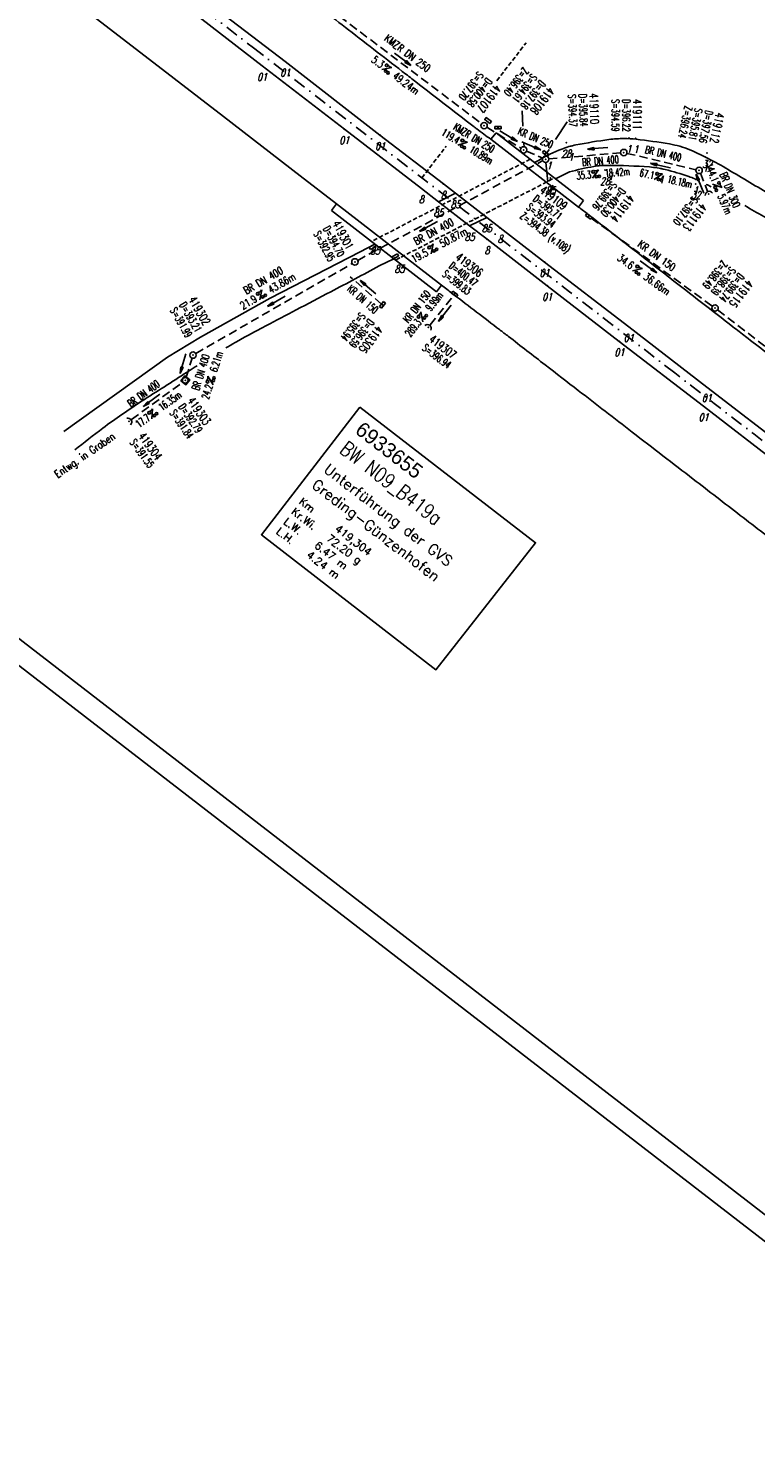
# Model space of a CAD drawing. Extents: x 449544 to 450624, y 436205 to 437134.
# Tile 3 of 16: x 449790 to 449960, y 436528 to 436860. Entities that reach past the tile are written whole.
import ezdxf
from ezdxf.enums import TextEntityAlignment as Align

# ---------------------------------------------------------------- set-up
doc = ezdxf.new("R2010")
doc.units = 0
doc.header["$LTSCALE"] = 2
doc.header["$MEASUREMENT"] = 0
for name, pattern in [('AUSGEZOGEN', [0]), ('GESTRICH-X2', [1.5, 1, -0.5]), ('GESTRICHELT', [0.75, 0.5, -0.25]), ('STRICHPT-X3', [3, 1.5, -0.75, 0, -0.75])]:
    doc.linetypes.add(name, pattern=pattern)
doc.layers.get('0').update_dxf_attribs({"linetype": 'AUSGEZOGEN'})
for name, color, linetype in [('13', 7, 'CONTINUOUS'), ('ACHSE', 250, 'STRICHPT-X3'), ('BAUWO', 250, 'CONTINUOUS'), ('BAUWU', 250, 'GESTRICHELT'), ('BW-SCHRIFT', 1, 'AUSGEZOGEN'), ('FBR', 8, 'CONTINUOUS'), ('HEKTOM', 250, 'GESTRICHELT'), ('KANAL', 7, 'GESTRICH-X2'), ('PFEIL', 7, 'CONTINUOUS'), ('PKT', 7, 'CONTINUOUS'), ('PKT-CODE', 2, 'CONTINUOUS'), ('Planeinteilung', 6, 'CONTINUOUS'), ('RAHMEN', 250, 'AUSGEZOGEN'), ('SCHACHTNR', 6, 'CONTINUOUS'), ('SCHRIFT', 7, 'AUSGEZOGEN'), ('SCHSYMBOL', 7, 'AUSGEZOGEN'), ('TEXTO', 4, 'CONTINUOUS'), ('TEXTU', 4, 'CONTINUOUS')]:
    doc.layers.add(name, color=color, linetype=linetype)
doc.styles.add('ROMANS', font='romans.shx', dxfattribs={"width": 0.8})
doc.styles.add('UNIR-O', font='unir_o.shx', dxfattribs={"height": 2.5})

# ---------------------------------------------------------------- blocks, each defined once
blk = doc.blocks.new('1135297')
blk.add_line((0, 0), (1135, 0))
at = {"layer": 'RAHMEN'}
blk.add_line((25, 5), (950, 5), dxfattribs=at)
blk = doc.blocks.new('GST')
at = {"color": 0}
blk.add_circle((0, 0), 0.75, dxfattribs=at)
blk.add_point((0, 0), dxfattribs=at)
blk = doc.blocks.new('10')
blk.add_blockref('GST', (0, 0))
blk = doc.blocks.new('PROM')
blk.add_line((1.57, 1.82), (0.02, 0.02))
for centre, radius in [((0.32, 1.51), 0.317), ((0.94, 0.29), 0.283), ((1.64, 0.29), 0.283)]:
    blk.add_circle(centre, radius)
blk.add_arc((0.99, 2.68), 1.03, 239.1414, 303.3549)
blk = doc.blocks.new('PFEIL2')
at = {"color": 0}
for p, q in [((0.88, 0), (-2.4, -0.01)), ((0.88, -0.27), (0.88, 0.28)), ((0.88, 0.28), (2.43, 0.01)), ((0.91, 0.27), (0.88, 0.26)), ((0.97, 0.26), (0.88, 0.25)), ((1.02, 0.25), (0.88, 0.23)), ((1.07, 0.24), (0.88, 0.21)), ((1.13, 0.23), (0.88, 0.19)), ((1.18, 0.22), (0.88, 0.17)), ((1.24, 0.21), (0.88, 0.15)), ((1.29, 0.21), (0.88, 0.14)), ((1.34, 0.2), (0.88, 0.12)), ((1.4, 0.19), (0.88, 0.1)), ((1.45, 0.18), (0.88, 0.08)), ((1.51, 0.17), (0.88, 0.06)), ((1.56, 0.16), (0.88, 0.04)), ((1.61, 0.15), (0.88, 0.02)), ((1.67, 0.14), (0.88, 0.01)), ((1.72, 0.13), (0.88, -0.01)), ((1.78, 0.12), (0.88, -0.03)), ((1.83, 0.11), (0.88, -0.05)), ((1.88, 0.1), (0.88, -0.07)), ((1.94, 0.09), (0.88, -0.09)), ((2.05, 0.08), (0.88, -0.12)), ((1.99, 0.08), (0.88, -0.11)), ((2.1, 0.07), (0.88, -0.14)), ((2.15, 0.06), (0.88, -0.16)), ((2.21, 0.05), (0.88, -0.18)), ((2.26, 0.04), (0.88, -0.2)), ((2.32, 0.03), (0.88, -0.22)), ((2.37, 0.02), (0.88, -0.23)), ((2.42, 0.01), (0.88, -0.25)), ((2.43, 0.01), (0.88, -0.27))]:
    blk.add_line(p, q, dxfattribs=at)
blk = doc.blocks.new('30')
at = {"color": 0}
for p, q in [((-0.75, -0.29), (-0.75, 0.29)), ((-0.75, 0.29), (0.75, 0.29)), ((0.75, 0.29), (0.75, -0.29)), ((0.75, -0.29), (-0.75, -0.29))]:
    blk.add_line(p, q, dxfattribs=at)
blk.add_point((0, 0), dxfattribs=at)
blk = doc.blocks.new('40')
at = {"color": 0}
blk.add_arc((0.02, 0.31), 0.91, 192.5363, 347.4637, dxfattribs=at)
blk.add_point((0, 0), dxfattribs=at)
blk = doc.blocks.new('20')
blk.add_lwpolyline([(-0.75, -0.75), (0.75, -0.75), (0.75, 0.75), (-0.75, 0.75)], close=True)
blk.add_circle((0, 0), 0.676)
blk.add_point((0, 0))
blk = doc.blocks.new('42')
at = {"color": 0}
blk.add_arc((-0.02, -0.31), 0.91, 12.5363, 167.4637, dxfattribs=at)
blk.add_point((0, 0), dxfattribs=at)
blk = doc.blocks.new('13')
blk.add_lwpolyline([(0.76, 1.22), (-0.75, 1.22), (-0.75, 1.8), (0.76, 1.8)], close=True)
at = {"rotation": 180}
blk.add_blockref('GST', (0, 0), dxfattribs=at)
blk = doc.blocks.new('30S')
at = {"color": 0}
for p, q in [((-0.75, -0.58), (-0.75, 0)), ((-0.75, 0), (0.75, 0)), ((0.75, 0), (0.75, -0.58)), ((0.75, -0.58), (-0.75, -0.58))]:
    blk.add_line(p, q, dxfattribs=at)
blk.add_point((0, 0), dxfattribs=at)

msp = doc.modelspace()

# ---------------------------------------------------------------- linework, layer by layer
at = {"layer": 'ACHSE'}
for points in [[(449634.46, 437016.01), (449723.72, 436947.11, -0.000002), (449783.09, 436901.28, 0.000001), (449842.47, 436855.45, 0.000004), (449891.94, 436817.26, -0.000003), (449941.42, 436779.08, -0.000002), (449990.89, 436740.89, 0.000003), (450040.37, 436702.7), (450060.16, 436687.42, 0.000003), (450070.05, 436679.78, -0.000002), (450079.95, 436672.15, -0.000014), (450089.84, 436664.51, 0.00001), (450099.74, 436656.87, 0.000018), (450109.63, 436649.23, -0.000028), (450119.53, 436641.6), (450139.32, 436626.32), (450159.11, 436611.04, 0.000014), (450163.53, 436607.63, 0.000004), (450178.9, 436595.77, 0.000038)], [(450218.48, 436565.22, 0.000001), (450230.59, 436555.87, 0.000002), (450238.27, 436549.94, 0.000001), (450248.17, 436542.3, -0.000002), (450258.06, 436534.67, -0.000014)], [(450347.12, 436465.93, -0.000001), (450357.01, 436458.29, -0.000011)]]:
    msp.add_lwpolyline(points, format="xyb", dxfattribs=at)
at = {"layer": 'BAUWO'}
for p, q in [((449898.22, 436833.96), (449899.46, 436835.49)), ((449899.46, 436835.49), (449920.03, 436819.62)), ((449918.82, 436818.05), (449898.22, 436833.96)), ((449860.81, 436817.2), (449861.99, 436818.81)), ((449861.99, 436818.81), (449886.68, 436799.7)), ((449920.03, 436819.62), (449918.82, 436818.05)), ((449885.46, 436798.17), (449860.81, 436817.2)), ((449886.68, 436799.7), (449885.46, 436798.17))]:
    msp.add_line(p, q, dxfattribs=at)
at = {"layer": 'BAUWO', "flags": 128}
msp.add_lwpolyline([(449885.94, 436819.3), (449889.93, 436821.29), (449897.28, 436815.63), (449893.25, 436813.63), (449885.94, 436819.3)], dxfattribs=at)
at = {"layer": 'BAUWU'}
for p, q in [((449907.5, 436829.29), (449870.2, 436809.95)), ((449875.85, 436805.58), (449913.19, 436824.9))]:
    msp.add_line(p, q, dxfattribs=at)
at = {"layer": 'BW-SCHRIFT'}
msp.add_lwpolyline([(449867.46, 436771.03), (449908.74, 436739.21), (449885.34, 436709.39), (449844.36, 436741.09)], close=True, dxfattribs=at)
at = {"layer": 'FBR'}
for points in [[(449717.61, 436973.2, 0.000085), (449720.77, 436970.76, 0.000745), (449729.91, 436963.71, -0.00068), (449739.93, 436956, -0.000215), (449749.51, 436948.59, 0.000221), (449759.1, 436941.19, 0.000129), (449769.29, 436933.31, -0.000214), (449779.49, 436925.44, -0.000259), (449789.41, 436917.77, 0.000272), (449799.33, 436910.1, 0.000081), (449805.09, 436905.65, 0.000034), (449819.03, 436894.89, 0.000109), (449827.23, 436888.56, 0.000079), (449838.52, 436879.86, 0.001362), (449849.37, 436871.54, -0.001569), (449858.79, 436864.32, -0.000374), (449864.82, 436859.66, 0.000168), (449878.27, 436849.25, 0.000175), (449879.68, 436848.17, 0.000017), (449894.28, 436836.89, 0.004504), (449894.92, 436836.4, 0.000884), (449898.22, 436833.96)], [(449909.43, 436829.01, -0.057123), (449914.91, 436831.65, -0.050106), (449918.23, 436832.64, -0.014456), (449925.98, 436833.9, -0.031204), (449929.5, 436834.14, -0.031478), (449932.34, 436833.98, -0.011743), (449940.18, 436832.86, -0.057205), (449944.96, 436831.48, -0.036483), (449954.55, 436826.5)], [(449964.83, 436820.38, 0.000372), (449954.55, 436826.5)], [(449983.67, 436809.07, 0.000097), (449969.42, 436817.64, 0.000834)], [(449946.13, 436824.67, 0.015197), (449944.72, 436825.21, 0.022286), (449939.14, 436826.87, 0.043277), (449935.47, 436827.46, 0.016459), (449925.74, 436827.83, 0.043667), (449922.44, 436827.57, 0.024391), (449916.68, 436826.29)], [(449949.99, 436822.76, 0.00176), (449948.81, 436823.38, 0.036178)], [(450100.82, 436811.65, 0.042153), (450092.37, 436814.91, 0.051107), (450085.01, 436816.27, 0.012245), (450077.9, 436816.67, 0.072537), (450076.71, 436816.53, 0.052357), (450074.62, 436815.74, 0.061222), (450073.03, 436814.68, 0.056801), (450069.26, 436810.6, -0.040885), (450064.21, 436804.77, -0.003086), (450062.04, 436802.67, -0.003236), (450059.95, 436800.69, -0.034252), (450055, 436796.67, -0.021586), (450046.49, 436791.22, -0.05588), (450039.39, 436788.09, -0.044138), (450029.82, 436786, -0.048412), (450020.03, 436785.7, -0.074487), (450013.8, 436787.06, -0.018534), (450006.5, 436790.15, -0.02078), (450000.23, 436793.42, -0.007185), (449984.22, 436802.91, 0.006605), (449966.82, 436813.26, 0.002104), (449957.85, 436818.38, 0.008052)], [(449836.02, 436784.95, -0.003832), (449838.36, 436786.32, -0.00881), (449844.24, 436789.55, -0.000965), (449845.4, 436790.16, 0.000156), (449852.55, 436793.89, 0.001328), (449860.67, 436798.17, 0.000947), (449872.04, 436804.21)], [(449800.53, 436761.01, -0.006464), (449807.13, 436766.12, -0.018732), (449816.2, 436772.43, -0.000083), (449826.91, 436779.29, -0.001816), (449827.4, 436779.61, -0.000236), (449829.27, 436780.78, -0.001052)]]:
    msp.add_lwpolyline(points, format="xyb", dxfattribs=at)
at = {"layer": 'FBR', "flags": 128}
for points in [[(449887.08, 436823.48), (449872.2, 436834.95), (449849.95, 436852.2), (449829.51, 436867.92), (449809.88, 436883.07), (449790.02, 436898.44), (449770.45, 436913.53), (449751.35, 436928.31), (449730.42, 436944.44), (449710.56, 436959.78), (449708.72, 436961.2)], [(449861.99, 436818.81), (449853.48, 436825.37), (449835.44, 436839.31), (449818.09, 436852.68), (449797.43, 436868.63), (449778.5, 436883.19), (449759.3, 436898.03), (449738.1, 436914.41), (449719.13, 436929.08), (449703.7, 436941.04), (449697.39, 436945.92)], [(449908.48, 436828.53), (449909.43, 436829.01)], [(449913.45, 436824.7), (449916.68, 436826.29)], [(449889.93, 436821.29), (449887.08, 436823.48)], [(449900.42, 436813.16), (449897.28, 436815.63)], [(450178.52, 436598.79), (450166.98, 436607.7), (450147.77, 436622.46), (450125.76, 436639.47), (450104.86, 436655.57), (450082.85, 436672.57), (450062.72, 436688.07), (450048.15, 436699.31), (450029.44, 436713.74), (450007.8, 436730.44), (449988.33, 436745.44), (449968.9, 436760.43), (449948.95, 436775.78), (449930.61, 436789.92), (449910.86, 436805.12), (449900.42, 436813.16)], [(449867.56, 436807.55), (449871.01, 436809.32)], [(449872.04, 436804.21), (449875.45, 436805.9)]]:
    msp.add_lwpolyline(points, dxfattribs=at)
at = {"layer": 'FBR'}
for points in [[(449706.3, 436957.94), (449713.99, 436951.98), (449729.01, 436940.42), (449749.92, 436924.24), (449768.36, 436910.01), (449787.57, 436895.18), (449806.8, 436880.35), (449826.25, 436865.34), (449844.53, 436851.19), (449863.83, 436836.31), (449881.91, 436822.44)], [(449881.91, 436822.44), (449885.94, 436819.3)], [(449893.25, 436813.63), (449897.35, 436810.5)], [(449897.35, 436810.5), (449911.46, 436799.57), (449928.4, 436786.51), (449948.19, 436771.25), (449966.4, 436757.21), (449986.35, 436741.83), (450010.1, 436723.51), (450028.82, 436709.04), (450045.34, 436696.3), (450065.19, 436680.97), (450086.33, 436664.7), (450105.83, 436649.62), (450124.77, 436635.05), (450144.4, 436619.87), (450165.81, 436603.35), (450172.92, 436597.88)], [(449797.98, 436765.35), (449822.32, 436782.8), (449830.06, 436787.5), (449846.4, 436796.65), (449867.56, 436807.55)]]:
    msp.add_lwpolyline(points, dxfattribs=at)
at = {"layer": 'FBR', "flags": 128}
for points in [[(449918.82, 436818.05, -0.000449), (449921.12, 436816.31, -0.003703), (449921.4, 436816.1, -0.000267), (449935.34, 436805.24, 0.00075), (449940.3, 436801.39, 0.000084), (449955.1, 436789.92, 0.000426), (449958.03, 436787.65, 0.000375), (449967.58, 436780.3, -0.000355)], [(449886.68, 436799.7, 0.00034), (449889.08, 436797.83, 0.001821), (449889.53, 436797.48, 0.000234), (449900.26, 436789.27, -0.00119), (449902.37, 436787.66, -0.000397), (449911.01, 436780.97, 0.000443), (449918.76, 436774.98, 0.00004), (449931.45, 436765.19, 0.000071), (449938.65, 436759.63, 0.000097), (449945.77, 436754.15, 0.000063), (449956.81, 436745.64, 0.000745), (449967.65, 436737.32, -0.000853)], [(450015.7, 436700.26, -0.000016), (450030.58, 436688.78, -0.000044)], [(449999.69, 436712.6, 0.000013), (450007.69, 436706.43, -0.000019)]]:
    msp.add_lwpolyline(points, format="xyb", dxfattribs=at)
at = {"layer": 'HEKTOM'}
for p, q in [((449899.64, 436847.72), (449906.5, 436856.61)), ((449882.03, 436824.91), (449887.76, 436832.33))]:
    msp.add_line(p, q, dxfattribs=at)
at = {"layer": 'KANAL'}
for p, q in [((449857.97, 436866.41), (449896.06, 436837.62)), ((449897.28, 436836.78), (449905.28, 436831.88)), ((449866.97, 436805.53), (449910.44, 436828.94)), ((449906.62, 436831.19), (449910.41, 436829.56)), ((449911.84, 436829.34), (449928.69, 436830.78)), ((449930.19, 436830.66), (449946.41, 436826.81)), ((449947.44, 436825.97), (449949.13, 436821.81)), ((449921.81, 436815.44), (449950.28, 436794.78)), ((449828.94, 436783.66), (449865.66, 436804.78)), ((449872.56, 436795.26), (449865.2, 436801.69)), ((449884, 436790.37), (449889.28, 436797.03)), ((449951.5, 436793.88), (449985.28, 436767.94)), ((449826.69, 436778.06), (449828.06, 436782.56)), ((449813.88, 436768.16), (449825.88, 436776.91))]:
    msp.add_line(p, q, dxfattribs=at)
at = {"layer": 'PKT'}
for p in [(449849.95, 436852.2), (449844.53, 436851.19), (449863.83, 436836.31), (449872.2, 436834.95), (449915.93, 436833.16), (449917.06, 436832.41), (449930.66, 436834.27), (449932.28, 436834.21), (449911.9, 436830.34), (449948.6, 436829.8), (449949.03, 436830.72), (449912.21, 436824.88), (449925.03, 436826.73), (449926.38, 436827.86), (449938.23, 436827.05), (449881.91, 436822.44), (449887.08, 436823.48), (449912.23, 436824.47), (449946.33, 436824.57), (449946.35, 436823.45), (449885.94, 436819.3), (449889.93, 436821.29), (449897.28, 436815.63), (449893.25, 436813.63), (449900.42, 436813.16), (449871.03, 436810.41), (449897.35, 436810.5), (449876.78, 436806.11), (449910.86, 436805.12), (449911.46, 436799.57), (449930.61, 436789.92), (449928.4, 436786.51), (449948.95, 436775.78), (449948.19, 436771.25)]:
    msp.add_point(p, dxfattribs=at)
at = {"layer": 'SCHACHTNR'}
for p, q in [((449905.75, 436837.08), (449905.55, 436840.66)), ((449913.44, 436833.91), (449916.18, 436838.03)), ((449906.02, 436832.2), (449905.98, 436832.94)), ((449911.38, 436830.79), (449911.92, 436831.6)), ((449911.17, 436828.51), (449911.63, 436823.99))]:
    msp.add_line(p, q, dxfattribs=at)

# ---------------------------------------------------------------- block references
at = {"layer": '13'}
msp.add_blockref('30', (449899.93, 436836.68), dxfattribs=at)
for p, rotation in [((449870.33, 436808.95), 28.07479501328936), ((449875.9, 436806.18), 206.2579153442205)]:
    msp.add_blockref('30S', p, dxfattribs=dict(at, rotation=rotation))
at = {"layer": 'PFEIL'}
for p, rotation in [((449877.53, 436852.75), 322.9088), ((449902.39, 436834.71), 328.4973), ((449907.74, 436832.41), 337.0643), ((449923.32, 436831.84), 184.845), ((449938.07, 436827.77), 166.6869), ((449947.35, 436823.51), 112.3629), ((449883.59, 436813.49), 208.3042), ((449935.25, 436804.01), 324.0312), ((449869.39, 436799.23), 138.9673817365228), ((449847.88, 436795.95), 209.9276), ((449887.42, 436793.09), 231.6562999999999), ((449825.94, 436781.31), 252.9373), ((449818.54, 436772.67), 216.1227)]:
    msp.add_blockref('PFEIL2', p, dxfattribs=dict(at, rotation=rotation))
at = {"layer": 'Planeinteilung', "linetype": 'Continuous', "rotation": 322.3369009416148}
msp.add_blockref('1135297', (449543.73, 436898.45), dxfattribs=at)
at = {"layer": 'SCHSYMBOL'}
for name, p, rotation in [('13', (449896.65, 436837.16), 322.3365), ('10', (449905.93, 436831.47), 322.3365), ('10', (449929.45, 436830.84), 322.3365), ('10', (449911.09, 436829.28), 322.3365), ('30', (449911.11, 436830.64), 322.3365), ('10', (449947.14, 436826.65), 322.3365), ('40', (449949.41, 436821.13), 199.0497772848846), ('30', (449921.22, 436815.86), 322.3365), ('10', (449866.31, 436805.16), 322.3365), ('30', (449889.74, 436797.63), 322.3365), ('30', (449872.79, 436795.08), 52.33650000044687), ('10', (449950.89, 436794.33), 322.3365), ('42', (449883.54, 436789.79), 322.3365), ('10', (449828.29, 436783.28), 322.3365), ('20', (449826.47, 436777.35), 322.3365), ('42', (449813.27, 436767.71), 300.3392481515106)]:
    msp.add_blockref(name, p, dxfattribs=dict(at, rotation=rotation))
at = {"layer": 'TEXTU'}
for p, rotation in [((449872.6, 436850.32), 322.9088), ((449890.47, 436832.58), 328.4973), ((449922.09, 436824.81), 4.844999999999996), ((449936.6, 436824.47), 346.6869), ((449950.29, 436823.42), 292.3629), ((449884.18, 436807.05), 28.30420000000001), ((449931.47, 436803.05), 324.0312), ((449843.97, 436796.22), 29.92759999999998), ((449882.26, 436791.09), 51.65629999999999), ((449833.03, 436776.28), 72.93729999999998), ((449818.6, 436768.3), 36.1227)]:
    msp.add_blockref('PROM', p, dxfattribs=dict(at, rotation=rotation))

# ---------------------------------------------------------------- texts
at = {"layer": 'BW-SCHRIFT'}
for s, height, style, p in [('6933655', 3.5, 'UNIR-O', (449866.1, 436765.13)), ('Unterführung der GVS', 2.5, 'ROMANS', (449858.77, 436756.03)), ('Greding-Günzenhofen', 2.5, 'ROMANS', (449855.95, 436752.35)), ('Km', 1.8, 'ROMANS', (449852.95, 436748.56)), ('L.W.   6.47 m', 1.8, 'ROMANS', (449849.39, 436743.84)), ('Kr.Wi.', 1.8, 'ROMANS', (449851.18, 436746.17)), ('L.H.   4.24 m', 1.8, 'ROMANS', (449847.64, 436741.54)), ('419,304', 1.8, 'ROMANS', (449861.46, 436742.18)), ('72.20 g', 1.8, 'ROMANS', (449859.43, 436739.92))]:
    msp.add_text(s, height=height, rotation=322.371, dxfattribs=dict(at, style=style)).set_placement(p)
at = {"layer": 'BW-SCHRIFT', "style": 'ROMANS', "width": 0.8}
msp.add_text('BW N09_B419a', height=3.5, rotation=322.371, dxfattribs=at).set_placement((449862.43, 436760.61))
at = {"layer": 'PKT-CODE', "style": 'ROMANS', "oblique": 15, "width": 0.75}
for s, p in [('01', (449844.53, 436847.69)), ('01', (449849.94, 436848.69)), ('01', (449863.81, 436832.81)), ('01', (449872.22, 436831.44)), ('28', (449915.94, 436829.66)), ('1', (449930.66, 436830.78)), ('1', (449932.28, 436830.72)), ('1', (449911.91, 436826.84)), ('1', (449917.06, 436828.91)), ('32', (449949.03, 436827.22)), ('1', (449948.59, 436826.31)), ('28', (449925.03, 436823.22)), ('1', (449926.37, 436824.38)), ('1', (449938.22, 436823.56)), ('8', (449887.09, 436819.97)), ('85', (449912.22, 436820.97)), ('1', (449912.22, 436821.38)), ('32', (449946.34, 436819.94)), ('1', (449946.34, 436821.06)), ('8', (449881.91, 436818.94)), ('85', (449889.94, 436817.78)), ('85', (449885.94, 436815.81)), ('85', (449893.25, 436810.12)), ('85', (449897.28, 436812.12)), ('8', (449900.44, 436809.66)), ('85', (449871.03, 436806.91)), ('8', (449897.34, 436807)), ('85', (449876.78, 436802.62)), ('01', (449910.84, 436801.62)), ('01', (449911.47, 436796.06)), ('01', (449930.59, 436786.41)), ('01', (449928.41, 436783)), ('01', (449948.94, 436772.28)), ('01', (449948.19, 436767.75))]:
    msp.add_text(s, height=1.8, dxfattribs=at).set_placement(p, align=Align.CENTER)
at = {"layer": 'SCHACHTNR', "style": 'ROMANS'}
for s, height, rotation, width, p in [('S=397.70', 1.8, 232.3365, 0.6, (449895.23, 436850.05)), ('D=400.58', 1.8, 232.3365, 0.6, (449897.2, 436848.52)), ('Z=396.40', 1.8, 232.3365, 0.6, (449905.82, 436851.03)), ('S=394.61', 1.8, 232.3365, 0.6, (449907.79, 436849.49)), ('419107', 2, 232.3365, 0.7, (449899.2, 436846.99)), ('D=397.18', 1.8, 232.3365, 0.6, (449909.79, 436847.96)), ('419108', 2, 232.3365, 0.7, (449911.76, 436846.43)), ('S=394.37', 1.8, 272.0985, 0.6, (449916.39, 436844.48)), ('D=395.84', 1.8, 272.0985, 0.6, (449918.91, 436844.58)), ('419110', 2, 272.0985, 0.7, (449921.38, 436844.69)), ('S=394.59', 1.8, 269.9617, 0.6, (449926.61, 436843.37)), ('D=396.22', 1.8, 269.9617, 0.6, (449929.13, 436843.38)), ('419111', 2, 269.9617, 0.7, (449931.62, 436843.37)), ('Z=396.24', 1.8, 258.1092, 0.6, (449943.76, 436841.88)), ('S=395.81', 1.8, 258.1092, 0.6, (449946.2, 436841.36)), ('D=397.56', 1.8, 258.1092, 0.6, (449948.67, 436840.85)), ('419112', 2, 258.1092, 0.7, (449951.11, 436840.32)), ('419109', 2, 322.5772, 0.7, (449909.5, 436821.58)), ('S=399.76', 1.8, 232.3365, 0.6, (449926.59, 436824.25)), ('D=400.30', 1.8, 232.3365, 0.6, (449928.59, 436822.72)), ('S=393.94', 1.8, 322.5772, 0.6, (449906.45, 436817.63)), ('D=395.71', 1.8, 322.5772, 0.6, (449907.97, 436819.61)), ('419114', 2, 232.3365, 0.7, (449930.56, 436821.19)), ('S=397.10', 1.8, 232.3365, 0.6, (449945.57, 436820.68)), ('419113', 2, 232.3365, 0.7, (449947.57, 436819.15)), ('Z=394.38 (v.108)', 1.8, 322.5772, 0.6, (449904.93, 436815.62)), ('S=392.95', 1.8, 298.2924, 0.6, (449856.53, 436811.77)), ('D=394.70', 1.8, 298.2924, 0.6, (449858.73, 436812.94)), ('419301', 2, 298.2924, 0.7, (449860.94, 436814.15)), ('D=400.47', 1.8, 322.3365, 0.6, (449888.18, 436803.91)), ('419306', 2, 322.3365, 0.7, (449889.71, 436805.88)), ('Z=398.49', 1.8, 232.3365, 0.6, (449952.5, 436805.72)), ('S=399.83', 1.8, 322.3365, 0.6, (449886.65, 436801.94)), ('S=398.39', 1.8, 232.3365, 0.6, (449954.47, 436804.19)), ('D=399.74', 1.8, 232.3365, 0.6, (449956.44, 436802.69)), ('419115', 2, 232.3365, 0.7, (449958.44, 436801.16)), ('D=393.21', 1.8, 300.0538, 0.6, (449825, 436795.05)), ('419302', 2, 300.0538, 0.7, (449827.16, 436796.29)), ('S=391.99', 1.8, 300.0538, 0.6, (449822.83, 436793.78)), ('S=395.94', 1.8, 232.3365, 0.6, (449867.5, 436793.47)), ('D=396.59', 1.8, 232.3365, 0.6, (449869.5, 436791.94)), ('419305', 2, 232.3365, 0.7, (449871.47, 436790.41)), ('S=396.94', 1.8, 322.3365, 0.6, (449881.97, 436784.62)), ('419307', 2, 322.3365, 0.7, (449883.5, 436786.62)), ('D=392.79', 1.8, 304.543, 0.6, (449824.79, 436771.08)), ('419303', 2, 304.543, 0.7, (449826.86, 436772.52)), ('S=391.84', 1.8, 304.543, 0.6, (449822.73, 436769.68)), ('S=391.55', 1.8, 306.2544, 0.6, (449813.35, 436762.71)), ('419304', 2, 306.2544, 0.7, (449815.33, 436764.18))]:
    msp.add_text(s, height=height, rotation=rotation, dxfattribs=dict(at, width=width)).set_placement(p)
at = {"layer": 'SCHRIFT', "style": 'ROMANS', "width": 0.8}
msp.add_text('Entwg. in Graben', height=1.8, rotation=34.4179, dxfattribs=at).set_placement((449796.49, 436754.35))
at = {"layer": 'TEXTO', "style": 'ROMANS'}
for s, rotation, width, p in [('KMZR DN 250', 322.9088, 0.75, (449878.12, 436853.45)), ('KMZR DN 250', 328.4973, 0.6, (449893.84, 436833.52)), ('KR DN 250', 337.0643, 0.6, (449908.41, 436833.44)), ('BR DN 400', 346.6869, 0.6, (449938.53, 436829.72)), ('BR DN 400', 4.845, 0.6, (449924.03, 436828.01)), ('BR DN 300', 292.3629, 0.6, (449953.57, 436821.72)), ('BR DN 400', 28.3042, 0.75, (449885.22, 436811.49)), ('KR DN 150', 324.0312, 0.75, (449936.66, 436805.91)), ('BR DN 400', 29.9276, 0.75, (449845.23, 436800.04)), ('KR DN 150', 318.9674, 0.6, (449867.57, 436795.72)), ('KR DN 150', 51.6563, 0.6, (449881.57, 436794.12)), ('BR DN 400', 72.9373, 0.6, (449830.95, 436778.99)), ('BR DN 400', 36.1227, 0.6, (449817.19, 436773.52))]:
    msp.add_text(s, height=1.8, rotation=rotation, dxfattribs=dict(at, width=width)).set_placement(p, align=Align.CENTER)
at = {"layer": 'TEXTU', "style": 'ROMANS'}
for s, rotation, width, p in [('5.3', 322.9088, 0.75, (449870.03, 436852.28)), ('49.24m', 322.9088, 0.75, (449875, 436848.5)), ('119.4', 328.4973, 0.6, (449886.44, 436835.06)), ('10.89m', 328.4973, 0.6, (449893.03, 436831.03)), ('144.1', 292.3629, 0.6, (449948.48, 436827.8)), ('35.3', 4.845, 0.6, (449918.44, 436824.5)), ('18.42m', 4.845, 0.6, (449925.06, 436825.07)), ('67.1', 346.6869, 0.6, (449933.04, 436825.32)), ('18.18m', 346.6869, 0.6, (449939.54, 436823.79)), ('5.97m', 292.3629, 0.6, (449951.45, 436820.64)), ('50.87m', 28.3042, 0.75, (449886.81, 436808.48)), ('19.5', 28.3042, 0.75, (449880.16, 436804.88)), ('34.6', 324.0312, 0.75, (449927.75, 436805.72)), ('43.86m', 29.9276, 0.75, (449846.56, 436797.71)), ('36.66m', 324.0312, 0.75, (449933.91, 436801.28)), ('21.9', 29.9276, 0.75, (449840, 436793.93)), ('9.99m', 51.6563, 0.6, (449884.14, 436793.44)), ('289.3', 51.6563, 0.6, (449879.32, 436787.38)), ('6.21m', 72.9373, 0.6, (449833.9, 436779.15)), ('24.2', 72.9373, 0.6, (449831.96, 436772.78)), ('16.35m', 36.1227, 0.6, (449821.02, 436770.07)), ('17.7', 36.1227, 0.6, (449815.65, 436766.13))]:
    msp.add_text(s, height=1.8, rotation=rotation, dxfattribs=dict(at, width=width)).set_placement(p)

doc.saveas('drawing.dxf')
